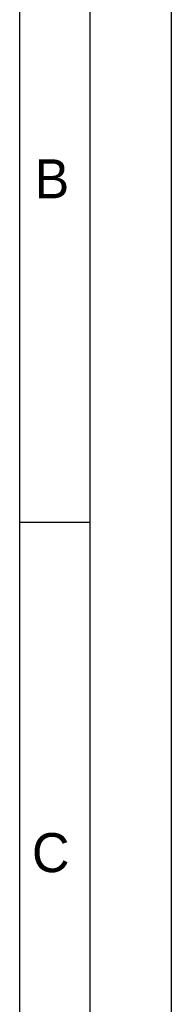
# Model space of a CAD drawing. Header units: millimetres. Extents: x 0 to 5600, y -1552 to 3960.
# Tile 198 of 199: x 5427 to 5600, y 1837 to 2960. Entities that reach past the tile are written whole.
import ezdxf

# ---------------------------------------------------------------- set-up
doc = ezdxf.new("R2010")
doc.units = ezdxf.units.MM
doc.header["$LTSCALE"] = 308
doc.layers.get('0').update_dxf_attribs({"linetype": 'CONTINUOUS'})
doc.styles.add('TEXTSTYLE_2', font='txt')

msp = doc.modelspace()

# ---------------------------------------------------------------- linework, layer by layer
at = {"color": 7, "linetype": 'Continuous'}
for p, q in [((5600, 0), (5600, 3960)), ((5426.7, 680), (5426.7, 3853.3)), ((5506.7, 3853.3), (5506.7, 80)), ((5506.7, 2386.7), (5426.7, 2386.7))]:
    msp.add_line(p, q, dxfattribs=at)

# ---------------------------------------------------------------- texts
at = {"color": 2, "linetype": 'Continuous', "char_height": 44.5, "width": 44.498, "attachment_point": 1, "line_spacing_factor": 0.9, "style": 'TEXTSTYLE_2'}
for s, insert in [('B', (5443.7, 2800.8)), ('C', (5440.7, 2032.3))]:
    msp.add_mtext(s, dxfattribs=dict(at, insert=insert))

doc.saveas('drawing.dxf')
